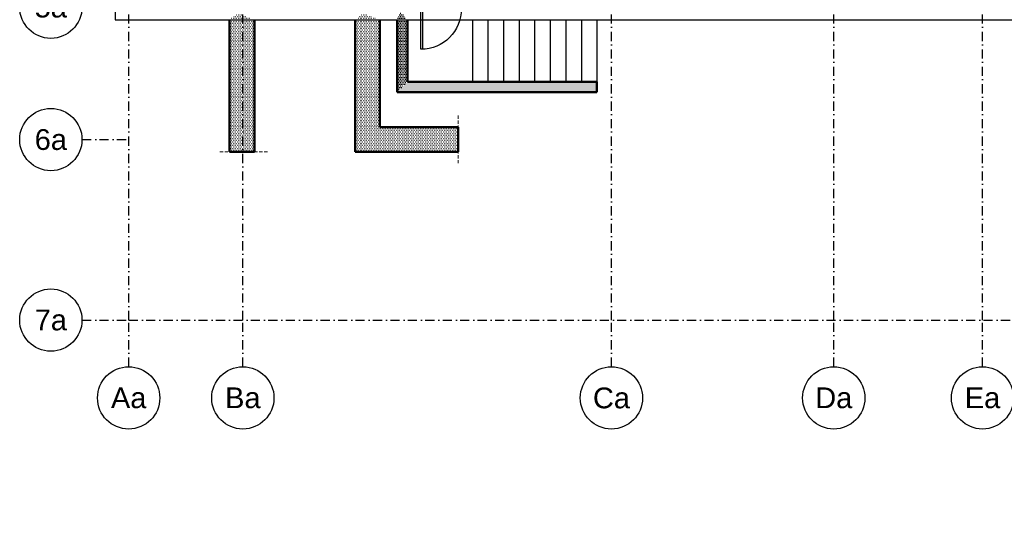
# Model space of a CAD drawing. Header units: millimetres. Extents: x 489 to 7736, y 461 to 5981.
# Tile 23 of 62: x 489 to 2387, y 3218 to 4220. Entities that reach past the tile are written whole.
import ezdxf
from ezdxf.enums import TextEntityAlignment as Align

# ---------------------------------------------------------------- set-up
doc = ezdxf.new("R2010")
doc.units = ezdxf.units.MM
doc.linetypes.add('DOT___DASHED', pattern=[33.523888, 17.638888, -8.819444, 0.01, -7.055556])
doc.linetypes.add('HIDDEN', pattern=[9.525, 6.35, -3.175])
for name, color, linetype in [('WK-Drzwi IST', 8, 'Continuous'), ('WK-Opisy', 143, 'Continuous'), ('WK-Schody', 254, 'Continuous'), ('WK-Siatka', 240, 'DOT___DASHED'), ('WK-Ściany', 7, 'Continuous')]:
    doc.layers.add(name, color=color, linetype=linetype)
doc.layers.add('WK-widok', color=8, linetype='Continuous', lineweight=0)
doc.styles.add('Arial', font='micross.ttf', dxfattribs={"width": 0.9})

# ---------------------------------------------------------------- blocks, each defined once
blk = doc.blocks.new('BubbleDef')
at = {"color": 0, "linetype": 'Continuous'}
blk.add_circle((0, 0), 1.5, dxfattribs=at)
at = {"color": 0, "linetype": 'Continuous', "style": 'Arial'}
blk.add_attdef('LABEL', text='', height=1, dxfattribs=at).set_placement((0, 0), align=Align.MIDDLE)

msp = doc.modelspace()

# ---------------------------------------------------------------- hatches: boundary and pattern name
at = {"layer": 'WK-Ściany', "linetype": 'Continuous', "lineweight": -3}
h = msp.add_hatch(dxfattribs=at)
h.set_pattern_fill('DOTS', color=253, scale=2, style=0)
h.set_pattern_definition([(360, (699.431, 930.084), (1.5875, 3.175), [0, -3.175])])
h.paths.add_polyline_path([(941.68, 4219.81), (909.68, 4231.81), (893.68, 4219.81), (893.68, 3964.81), (941.68, 3964.81)], flags=0)
h = msp.add_hatch(dxfattribs=at)
h.set_pattern_fill('DOTS', color=253, scale=2, style=0)
h.set_pattern_definition([(360, (699.431, 930.084), (1.5875, 3.175), [0, -3.175])])
h.paths.add_polyline_path([(1183.68, 4219.81), (1151.68, 4231.81), (1135.68, 4219.81), (1135.68, 3964.81), (1183.68, 4012.81)], flags=0)
h = msp.add_hatch(dxfattribs=at)
h.set_pattern_fill('DOTS', color=253, scale=2, style=0)
h.set_pattern_definition([(7e-12, (699.431, 930.084), (1.5875, 3.175), [0, -3.175])])
h.paths.add_polyline_path([(1236.68, 4219.81), (1223.35, 4234.14), (1216.68, 4219.81), (1216.68, 4079.81), (1236.68, 4099.81)], flags=0)
h = msp.add_hatch(dxfattribs=at)
h.set_pattern_fill('DOTS', color=253, scale=2, angle=360, style=0)
h.set_pattern_definition([(360, (699.431, 930.084), (1.5875, 3.175), [0, -3.175])])
h.paths.add_polyline_path([(1236.68, 4099.81), (1216.68, 4079.81), (1601.68, 4079.81), (1601.68, 4099.81)], flags=0)
h = msp.add_hatch(dxfattribs=at)
h.set_pattern_fill('DOTS', color=253, scale=2, style=0)
h.set_pattern_definition([(0, (699.431, 930.084), (1.5875, 3.175), [0, -3.175])])
h.paths.add_polyline_path([(1183.68, 4012.81), (1135.68, 3964.81), (1334.27, 3964.81), (1334.27, 4012.81)], flags=0)

# ---------------------------------------------------------------- linework, layer by layer
at = {"layer": 'WK-Drzwi IST', "color": 8, "linetype": 'Continuous', "lineweight": -3}
msp.add_lwpolyline([(1262.68, 4240.81), (1265.68, 4240.81), (1265.68, 4162.81), (1262.68, 4162.81)], close=True, dxfattribs=at)
at = {"layer": 'WK-Drzwi IST', "color": 8, "linetype": 'Continuous', "lineweight": -3, "extrusion": (0, 0, -1)}
msp.add_arc((-1262.68, 4240.81), 78, 180, 270, dxfattribs=at)
at = {"layer": 'WK-Opisy'}
msp.add_lwpolyline([(673.68, 5689.81), (673.68, 4219.81), (893.68, 4219.81), (1183.68, 4219.81), (4553.68, 4219.8), (4553.68, 3218.31), (5747.68, 3218.31), (5747.68, 4239.81), (5813.68, 4239.81), (5813.68, 4787.81), (5813.68, 5739.81), (4493.68, 5739.81), (4493.68, 5691.81), (2883.68, 5689.81), (2883.68, 5809.81), (2323.68, 5809.81), (2323.68, 5689.81)], close=True, dxfattribs=at)
at = {"layer": 'WK-Schody', "ltscale": 0.5}
for p, q in [((1361.68, 4219.81), (1361.68, 4099.81)), ((1391.67, 4219.81), (1391.67, 4099.81)), ((1421.67, 4219.81), (1421.67, 4099.81)), ((1451.67, 4219.81), (1451.67, 4099.81)), ((1481.67, 4219.81), (1481.67, 4099.81)), ((1511.67, 4219.81), (1511.67, 4099.81)), ((1541.67, 4219.81), (1541.67, 4099.81)), ((1571.67, 4219.81), (1571.67, 4099.81)), ((1601.67, 4219.81), (1601.67, 4099.81))]:
    msp.add_line(p, q, dxfattribs=at)
at = {"layer": 'WK-Siatka', "color": 240, "linetype": 'DOT___DASHED', "lineweight": -3}
for p, q in [((699.43, 3640.81), (699.43, 5785.65)), ((919.39, 3640.81), (919.39, 5785.65)), ((1629.68, 3640.81), (1629.68, 5785.65)), ((2058.1, 3640.81), (2058.1, 5785.65)), ((2344.68, 3640.81), (2344.68, 5785.65)), ((609.43, 3988.81), (699.43, 3988.81)), ((609.43, 3640.81), (699.43, 3640.81)), ((699.43, 3640.81), (5789.68, 3640.81)), ((699.43, 3550.81), (699.43, 3640.81)), ((919.39, 3550.81), (919.39, 3640.81)), ((1629.68, 3550.81), (1629.68, 3640.81)), ((2058.1, 3550.81), (2058.1, 3640.81)), ((2344.68, 3550.81), (2344.68, 3640.81))]:
    msp.add_line(p, q, dxfattribs=at)
at = {"layer": 'WK-widok', "linetype": 'HIDDEN'}
for points in [[(1334.27, 4035.05), (1334.27, 3941.45)], [(874.91, 3964.81), (967.56, 3964.81)]]:
    msp.add_lwpolyline(points, dxfattribs=at)
at = {"layer": 'WK-Ściany', "color": 7, "linetype": 'Continuous', "lineweight": 50}
for p, q in [((893.68, 4219.81), (893.68, 3964.81)), ((941.68, 3964.81), (941.68, 4219.81)), ((1135.68, 4219.81), (1135.68, 3964.81)), ((1183.68, 4012.81), (1183.68, 4219.81)), ((1216.68, 4219.81), (1216.68, 4079.81)), ((1236.68, 4099.81), (1236.68, 4219.81)), ((1601.68, 4099.81), (1236.68, 4099.81)), ((1601.68, 4079.81), (1601.68, 4099.81)), ((1216.68, 4079.81), (1601.68, 4079.81)), ((1334.27, 4012.81), (1183.68, 4012.81)), ((1334.27, 3964.81), (1334.27, 4012.81)), ((893.68, 3964.81), (941.68, 3964.81)), ((1135.68, 3964.81), (1334.27, 3964.81))]:
    msp.add_line(p, q, dxfattribs=at)

# ---------------------------------------------------------------- block references
at = {"layer": 'WK-Siatka', "color": 240, "linetype": 'DOT___DASHED', "lineweight": -3, "ltscale": 1.3, "xscale": 40, "yscale": 40, "zscale": 40}
for p, values in [((549.43, 4243.81), {'LABEL': '5a'}), ((549.43, 3988.81), {'LABEL': '6a'}), ((549.43, 3640.81), {'LABEL': '7a'}), ((699.43, 3490.81), {'LABEL': 'Aa'}), ((919.39, 3490.81), {'LABEL': 'Ba'}), ((1629.68, 3490.81), {'LABEL': 'Ca'}), ((2058.1, 3490.81), {'LABEL': 'Da'}), ((2344.68, 3490.81), {'LABEL': 'Ea'})]:
    msp.add_blockref('BubbleDef', p, dxfattribs=at).add_auto_attribs(values)

doc.saveas('drawing.dxf')
